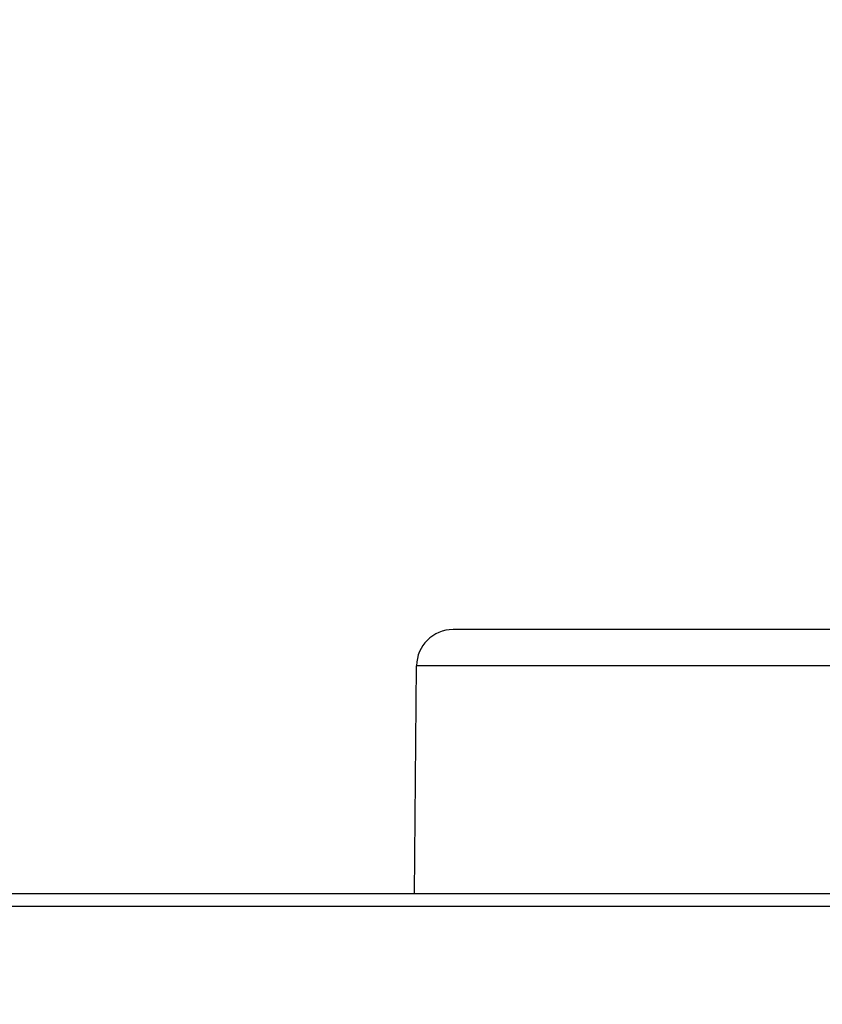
# Model space of a CAD drawing. Header units: centimetres. Extents: x 1912 to 37354, y 4932 to 6633.
# Tile 44 of 236: x 13871 to 13880, y 5730 to 5741. Entities that reach past the tile are written whole.
import ezdxf
from ezdxf import colors
from ezdxf.entities.mleader import LeaderData, LeaderLine
from ezdxf.math import Vec2, Vec3

# ---------------------------------------------------------------- set-up
doc = ezdxf.new("R2010")
doc.units = ezdxf.units.CM
doc.layers.add('$_urządzenia', color=250, linetype='Continuous')
doc.layers.add('IS_Opis', color=250, linetype='Continuous', lineweight=9)
doc.styles.add('styl1', font='ARIALN.TTF')

# ---------------------------------------------------------------- blocks, each defined once
blk = doc.blocks.new('A$C92957c0b')
at = {"layer": '$_urządzenia'}
for p, q in [((-55, 0), (-88.53, 0)), ((55, 0), (-55, 0)), ((-92.75, -29), (-92.53, -3.97)), ((92.53, -3.97), (-92.53, -3.97)), ((0, -29), (-298.6, -29)), ((0, -30.4), (-300, -30.4))]:
    blk.add_line(p, q, dxfattribs=at)
blk.add_arc((-88.53, -4), 4, 90, 179.5, dxfattribs=at)

msp = doc.modelspace()

# ---------------------------------------------------------------- block references
at = {"layer": '$_urządzenia', "xscale": 0.1, "yscale": 0.1, "zscale": 0.1}
msp.add_blockref('A$C92957c0b', (13884.638, 5734.494), dxfattribs=at)

# ---------------------------------------------------------------- leaders
at = {"layer": 'IS_Opis'}
ml = msp.add_multileader_mtext('Standard', dxfattribs=at)
ml.set_content('Projektowany kocioł gazowy 1-funkcyjny 100kW z zamkniętą komorą spalania. Kotły zamontować na prefabrykowanym stelażu', color=256, style='styl1')
ml.set_leader_properties()
ml.build(insert=Vec2(0, 0))
ml.multileader.update_dxf_attribs({"dogleg_length": 5, "arrow_head_size": 7.5})
ctx = ml.context
ctx.base_point, ctx.char_height, ctx.arrow_head_size, ctx.landing_gap_size, ctx.plane_origin = Vec3(13594.447, 5786.957), 12, 7.5, 5, Vec3(14031.09, 5884.081)
ctx.text_align_type = 2
notes = []
notes.append((ctx, [(1, (1, 1, 0), (13884.638, 5786.957), (-1, 0), 18.917, [(2, [(13884.638, 5734.494), (14044.638, 5734.494), (13964.638, 5734.494)], 0, [])])]))
ctx.mtext.insert, ctx.mtext.width, ctx.mtext.defined_height, ctx.mtext.alignment, ctx.mtext.flow_direction = Vec3(13860.721, 5794.721), 272.7828, 76.915, 3, 5
for ctx, leaders in notes:
    for number, flags, end, landing, length, lines in leaders:
        leader = LeaderData()
        leader.index, (leader.has_last_leader_line, leader.has_dogleg_vector, leader.attachment_direction) = number, flags
        leader.last_leader_point, leader.dogleg_vector, leader.dogleg_length = Vec3(end), Vec3(landing), length
        for number, points, colour, breaks in lines:
            line = LeaderLine()
            line.index, line.vertices, line.color, line.breaks = number, Vec3.list(points), colors.encode_raw_color(colour), breaks
            leader.lines.append(line)
        ctx.leaders.append(leader)

doc.saveas('drawing.dxf')
